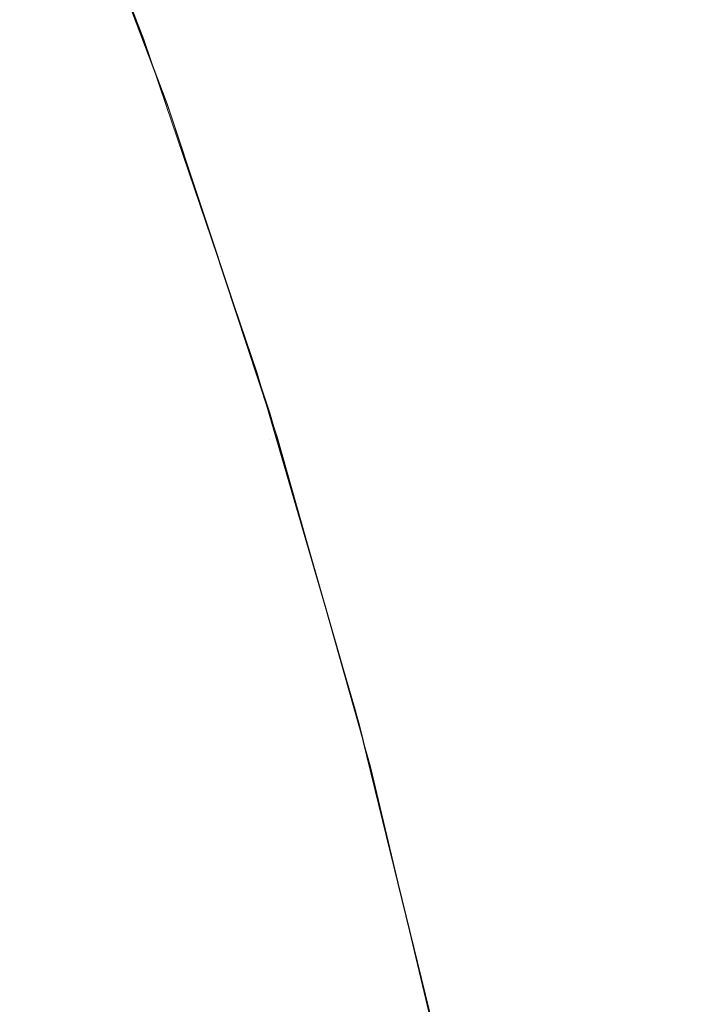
# Model space of a CAD drawing. Header units: centimetres. Extents: x -26.3 to 27.5, y 4.2 to 67.9.
# Tile 197 of 256: x -8.1941 to -8.1859, y 5.92247 to 5.93466. Entities that reach past the tile are written whole.
import ezdxf

# ---------------------------------------------------------------- set-up
doc = ezdxf.new("R2010")
doc.units = ezdxf.units.CM
doc.header["$LTSCALE"] = 2.54
doc.layers.add('Lucido design-1', color=7, linetype='Continuous')

# ---------------------------------------------------------------- blocks, each defined once
blk = doc.blocks.new('Gruppo-2-1')
at = {"color": 7, "linetype": 'Continuous', "lineweight": 9}
for points, invisible_edges in [([(-8.194237, 5.938444, -1147.818524), (-8.192657, 5.934381, -1147.818524), (-8.192908, 5.93429, -1147.822656), (-8.194483, 5.938342, -1147.822656)], 15), ([(-8.193722, 5.937382, -1147.814164), (-8.192568, 5.934414, -1147.814164), (-8.192657, 5.934381, -1147.818524), (-8.194237, 5.938444, -1147.818524)], 14), ([(-8.194483, 5.938342, -1147.822656), (-8.192908, 5.93429, -1147.822656), (-8.193318, 5.934141, -1147.826771), (-8.194887, 5.938175, -1147.826771)], 15), ([(-8.194887, 5.938175, -1147.826771), (-8.193318, 5.934141, -1147.826771), (-8.193887, 5.933934, -1147.83086), (-8.195446, 5.937943, -1147.83086)], 15), ([(-8.195446, 5.937943, -1147.83086), (-8.193887, 5.933934, -1147.83086), (-8.194614, 5.933669, -1147.834917), (-8.196161, 5.937647, -1147.834917)], 15), ([(-25.986537, 5.937558, -1111.021399), (-25.986537, 5.934409, -1111.020209), (27.113463, 5.934409, -1111.020209), (27.113463, 5.937558, -1111.021399)], 10), ([(-25.986537, 5.937558, -1147.121399), (-25.986537, 5.934409, -1147.120209), (27.113463, 5.934409, -1147.120209), (27.113463, 5.937558, -1147.121399)], 10), ([(-8.193837, 5.937462, -1111.718524), (-8.192339, 5.933494, -1111.718524), (-8.19259, 5.933406, -1111.722656), (-8.194084, 5.937363, -1111.722656)], 15), ([(-8.192339, 5.933494, -1111.718524), (-8.193837, 5.937462, -1111.718524), (-8.193707, 5.937388, -1111.714164), (-8.192283, 5.933615, -1111.714164)], 11), ([(-8.194084, 5.937363, -1111.722656), (-8.19259, 5.933406, -1111.722656), (-8.193002, 5.93326, -1111.726771), (-8.194489, 5.9372, -1111.726771)], 15), ([(-8.192568, 5.934414, -1147.814164), (-8.193722, 5.937382, -1147.814164), (-8.193705, 5.937389, -1147.614164)], 10), ([(-8.193707, 5.937388, -1111.714164), (-8.193705, 5.937389, -1111.514164), (-8.192281, 5.933615, -1111.514164), (-8.192283, 5.933615, -1111.714164)], 5), ([(-8.192676, 5.934749, -1111.512427), (-8.192281, 5.933615, -1111.514164), (-8.193705, 5.937389, -1111.514164)], 9), ([(-8.192568, 5.934414, -1147.814164), (-8.193705, 5.937389, -1147.614164), (-8.192281, 5.933615, -1147.614164)], 9), ([(-8.192933, 5.935437, -1147.612458), (-8.192281, 5.933615, -1147.614164), (-8.193705, 5.937389, -1147.614164)], 9), ([(-8.194489, 5.9372, -1111.726771), (-8.193002, 5.93326, -1111.726771), (-8.193573, 5.933058, -1111.73086), (-8.195051, 5.936974, -1111.73086)], 15), ([(-8.195051, 5.936974, -1111.73086), (-8.193573, 5.933058, -1111.73086), (-8.194302, 5.932801, -1111.734917), (-8.195769, 5.936686, -1111.734917)], 15), ([(-8.192933, 5.935437, -1147.612458), (-8.192892, 5.935437, -1147.610753), (-8.19179, 5.932356, -1147.610789), (-8.191831, 5.932356, -1147.612476)], 15), ([(-8.191831, 5.932356, -1147.612476), (-8.192281, 5.933615, -1147.614164), (-8.192933, 5.935437, -1147.612458)], 11), ([(-8.191723, 5.932356, -1147.609102), (-8.19179, 5.932356, -1147.610789), (-8.192892, 5.935437, -1147.610753), (-8.192824, 5.935437, -1147.609049)], 15), ([(-8.192824, 5.935437, -1147.609049), (-8.192728, 5.935437, -1147.607346), (-8.191628, 5.932356, -1147.607417), (-8.191723, 5.932356, -1147.609102)], 15), ([(-8.191506, 5.932356, -1147.605733), (-8.191628, 5.932356, -1147.607417), (-8.192728, 5.935437, -1147.607346), (-8.192605, 5.935437, -1147.605645)], 15), ([(-8.192605, 5.935437, -1147.605645), (-8.192455, 5.935437, -1147.603946), (-8.191358, 5.932356, -1147.604052), (-8.191506, 5.932356, -1147.605733)], 15), ([(-8.191182, 5.932356, -1147.602373), (-8.191358, 5.932356, -1147.604052), (-8.192455, 5.935437, -1147.603946), (-8.192278, 5.935437, -1147.602249)], 15), ([(-8.192278, 5.935437, -1147.602249), (-8.192073, 5.935437, -1147.600557), (-8.19098, 5.932356, -1147.600698), (-8.191182, 5.932356, -1147.602373)], 15), ([(-8.19075, 5.932356, -1147.599024), (-8.19098, 5.932356, -1147.600698), (-8.192073, 5.935437, -1147.600557), (-8.191841, 5.935437, -1147.598866)], 15), ([(-8.191841, 5.935437, -1147.598866), (-8.191583, 5.935437, -1147.597181), (-8.190495, 5.932356, -1147.597357), (-8.19075, 5.932356, -1147.599024)], 15), ([(-8.190212, 5.932356, -1147.595692), (-8.190495, 5.932356, -1147.597357), (-8.191583, 5.935437, -1147.597181), (-8.191297, 5.935437, -1147.595498)], 15), ([(-8.191297, 5.935437, -1147.595498), (-8.190985, 5.935437, -1147.593823), (-8.189902, 5.932356, -1147.594034), (-8.190212, 5.932356, -1147.595692)], 15), ([(-8.189566, 5.932356, -1147.592378), (-8.189902, 5.932356, -1147.594034), (-8.190985, 5.935437, -1147.593823), (-8.190645, 5.935437, -1147.59215)], 15), ([(-8.190645, 5.935437, -1147.59215), (-8.190279, 5.935437, -1147.590486), (-8.189204, 5.932356, -1147.590731), (-8.189566, 5.932356, -1147.592378)], 15), ([(-8.188815, 5.932356, -1147.589087), (-8.189204, 5.932356, -1147.590731), (-8.190279, 5.935437, -1147.590486), (-8.189886, 5.935437, -1147.588824)], 15), ([(-8.189886, 5.935437, -1147.588824), (-8.189467, 5.935437, -1147.587173), (-8.1884, 5.932356, -1147.587452), (-8.188815, 5.932356, -1147.589087)], 15), ([(-8.187959, 5.932356, -1147.585821), (-8.1884, 5.932356, -1147.587452), (-8.189467, 5.935437, -1147.587173), (-8.18902, 5.935437, -1147.585525)], 15), ([(-8.18902, 5.935437, -1147.585525), (-8.188549, 5.935437, -1147.583888), (-8.187492, 5.932356, -1147.584201), (-8.187959, 5.932356, -1147.585821)], 15), ([(-8.186998, 5.932356, -1147.582585), (-8.187492, 5.932356, -1147.584201), (-8.188549, 5.935437, -1147.583888), (-8.18805, 5.935437, -1147.582254)], 15), ([(-8.18805, 5.935437, -1147.582254), (-8.187526, 5.935437, -1147.580634), (-8.18648, 5.932356, -1147.580981), (-8.186998, 5.932356, -1147.582585)], 15), ([(-8.185934, 5.932356, -1147.579381), (-8.18648, 5.932356, -1147.580981), (-8.187526, 5.935437, -1147.580634), (-8.186975, 5.935437, -1147.579017)], 15), ([(-8.186975, 5.935437, -1147.579017), (-8.186399, 5.935437, -1147.577414), (-8.185365, 5.932356, -1147.577795), (-8.185934, 5.932356, -1147.579381)], 15), ([(-8.184768, 5.932356, -1147.576213), (-8.185365, 5.932356, -1147.577795), (-8.186399, 5.935437, -1147.577414), (-8.185796, 5.935437, -1147.575816)], 15), ([(-8.192676, 5.934749, -1111.512427), (-8.192634, 5.934749, -1111.510691), (-8.191576, 5.931723, -1111.510725), (-8.191618, 5.931723, -1111.512444)], 15), ([(-8.192281, 5.933615, -1111.514164), (-8.192676, 5.934749, -1111.512427), (-8.191618, 5.931723, -1111.512444)], 11), ([(-8.191505, 5.931723, -1111.509007), (-8.191576, 5.931723, -1111.510725), (-8.192634, 5.934749, -1111.510691), (-8.192563, 5.934749, -1111.508955)], 15), ([(-8.192563, 5.934749, -1111.508955), (-8.192463, 5.934749, -1111.507221), (-8.191407, 5.931723, -1111.50729), (-8.191505, 5.931723, -1111.509007)], 15), ([(-8.19128, 5.931723, -1111.505575), (-8.191407, 5.931723, -1111.50729), (-8.192463, 5.934749, -1111.507221), (-8.192335, 5.934749, -1111.505488)], 15), ([(-8.192335, 5.934749, -1111.505488), (-8.192179, 5.934749, -1111.503759), (-8.191126, 5.931723, -1111.503863), (-8.19128, 5.931723, -1111.505575)], 15), ([(-8.190943, 5.931723, -1111.502152), (-8.191126, 5.931723, -1111.503863), (-8.192179, 5.934749, -1111.503759), (-8.191995, 5.934749, -1111.502031)], 15), ([(-8.191995, 5.934749, -1111.502031), (-8.191782, 5.934749, -1111.500308), (-8.190733, 5.931723, -1111.500446), (-8.190943, 5.931723, -1111.502152)], 15), ([(-8.190494, 5.931723, -1111.498742), (-8.190733, 5.931723, -1111.500446), (-8.191782, 5.934749, -1111.500308), (-8.191541, 5.934749, -1111.498587)], 15), ([(-8.191541, 5.934749, -1111.498587), (-8.191273, 5.934749, -1111.496872), (-8.190228, 5.931723, -1111.497045), (-8.190494, 5.931723, -1111.498742)], 15), ([(-8.189934, 5.931723, -1111.495349), (-8.190228, 5.931723, -1111.497045), (-8.191273, 5.934749, -1111.496872), (-8.190976, 5.934749, -1111.49516)], 15), ([(-8.190976, 5.934749, -1111.49516), (-8.190651, 5.934749, -1111.493455), (-8.189612, 5.931723, -1111.493661), (-8.189934, 5.931723, -1111.495349)], 15), ([(-8.189263, 5.931723, -1111.491976), (-8.189612, 5.931723, -1111.493661), (-8.190651, 5.934749, -1111.493455), (-8.190298, 5.934749, -1111.491752)], 15), ([(-8.190298, 5.934749, -1111.491752), (-8.189918, 5.934749, -1111.490059), (-8.188886, 5.931723, -1111.4903), (-8.189263, 5.931723, -1111.491976)], 15), ([(-8.188482, 5.931723, -1111.488626), (-8.188886, 5.931723, -1111.4903), (-8.189918, 5.934749, -1111.490059), (-8.189509, 5.934749, -1111.488369)], 15), ([(-8.189509, 5.934749, -1111.488369), (-8.189073, 5.934749, -1111.48669), (-8.188051, 5.931723, -1111.486964), (-8.188482, 5.931723, -1111.488626)], 15), ([(-8.187592, 5.931723, -1111.485304), (-8.188051, 5.931723, -1111.486964), (-8.189073, 5.934749, -1111.48669), (-8.18861, 5.934749, -1111.485014)], 15), ([(-8.18861, 5.934749, -1111.485014), (-8.18812, 5.934749, -1111.483349), (-8.187106, 5.931723, -1111.483657), (-8.187592, 5.931723, -1111.485304)], 15), ([(-8.186593, 5.931723, -1111.482013), (-8.187106, 5.931723, -1111.483657), (-8.18812, 5.934749, -1111.483349), (-8.187601, 5.934749, -1111.481689)], 15), ([(-8.187601, 5.934749, -1111.481689), (-8.187057, 5.934749, -1111.480042), (-8.186054, 5.931723, -1111.480382), (-8.186593, 5.931723, -1111.482013)], 15), ([(-8.185488, 5.931723, -1111.478756), (-8.186054, 5.931723, -1111.480382), (-8.187057, 5.934749, -1111.480042), (-8.186484, 5.934749, -1111.4784)], 15), ([(-8.186484, 5.934749, -1111.4784), (-8.185887, 5.934749, -1111.476772), (-8.184896, 5.931723, -1111.477144), (-8.185488, 5.931723, -1111.478756)], 15), ([(27.113463, 5.933562, -1111.019889), (27.113463, 5.934409, -1111.020209), (-25.986537, 5.934409, -1111.020209), (-25.986537, 5.933562, -1111.019889)], 10), ([(27.113463, 5.933562, -1147.119889), (27.113463, 5.934409, -1147.120209), (-25.986537, 5.934409, -1147.120209), (-25.986537, 5.933562, -1147.119889)], 10), ([(-8.192657, 5.934381, -1147.818524), (-8.191256, 5.930254, -1147.818524), (-8.19151, 5.930174, -1147.822656), (-8.192908, 5.93429, -1147.822656)], 15), ([(-8.192657, 5.934381, -1147.818524), (-8.192568, 5.934414, -1147.814164), (-8.192295, 5.93361, -1147.814164)], 9), ([(-8.192295, 5.93361, -1147.814164), (-8.191166, 5.930283, -1147.814164), (-8.191256, 5.930254, -1147.818524), (-8.192657, 5.934381, -1147.818524)], 14), ([(-8.192281, 5.933615, -1147.614164), (-8.192295, 5.93361, -1147.814164), (-8.192568, 5.934414, -1147.814164)], 9), ([(-8.192908, 5.93429, -1147.822656), (-8.19151, 5.930174, -1147.822656), (-8.191927, 5.930043, -1147.826771), (-8.193318, 5.934141, -1147.826771)], 15), ([(-8.193318, 5.934141, -1147.826771), (-8.191927, 5.930043, -1147.826771), (-8.192504, 5.929861, -1147.83086), (-8.193887, 5.933934, -1147.83086)], 15), ([(-8.193887, 5.933934, -1147.83086), (-8.192504, 5.929861, -1147.83086), (-8.193242, 5.929628, -1147.834917), (-8.194614, 5.933669, -1147.834917)], 15), ([(-8.194614, 5.933669, -1147.834917), (-8.193242, 5.929628, -1147.834917), (-8.194138, 5.929345, -1147.838936), (-8.195497, 5.933348, -1147.838936)], 15), ([(-25.986537, 5.933562, -1111.019889), (-25.986537, 5.930278, -1111.018806), (27.113463, 5.930278, -1111.018806), (27.113463, 5.933562, -1111.019889)], 10), ([(-25.986537, 5.933562, -1147.119889), (-25.986537, 5.930278, -1147.118806), (27.113463, 5.930278, -1147.118806), (27.113463, 5.933562, -1147.119889)], 10), ([(-8.192283, 5.933615, -1111.714164), (-8.19225, 5.933526, -1111.714164), (-8.192339, 5.933494, -1111.718524)], 10), ([(-8.191012, 5.929466, -1111.718524), (-8.192339, 5.933494, -1111.718524), (-8.19225, 5.933526, -1111.714164), (-8.191018, 5.92979, -1111.714164)], 11), ([(-8.191166, 5.930283, -1147.814164), (-8.192295, 5.93361, -1147.814164), (-8.192281, 5.933615, -1147.614164)], 10), ([(-8.19225, 5.933526, -1111.714164), (-8.192283, 5.933615, -1111.714164), (-8.192281, 5.933615, -1111.514164)], 10), ([(-8.19225, 5.933526, -1111.714164), (-8.192281, 5.933615, -1111.514164), (-8.191651, 5.931716, -1111.514164)], 9), ([(-8.191618, 5.931723, -1111.512444), (-8.191651, 5.931716, -1111.514164), (-8.192281, 5.933615, -1111.514164)], 9), ([(-8.191166, 5.930283, -1147.814164), (-8.192281, 5.933615, -1147.614164), (-8.191012, 5.929792, -1147.614164)], 9), ([(-8.191012, 5.929792, -1147.614164), (-8.192281, 5.933615, -1147.614164), (-8.191831, 5.932356, -1147.612476)], 10), ([(-8.191651, 5.931716, -1111.514164), (-8.191012, 5.929792, -1111.514164), (-8.191018, 5.92979, -1111.714164), (-8.19225, 5.933526, -1111.714164)], 10), ([(-8.19259, 5.933406, -1111.722656), (-8.191266, 5.929388, -1111.722656), (-8.191684, 5.929261, -1111.726771), (-8.193002, 5.93326, -1111.726771)], 15), ([(-8.192339, 5.933494, -1111.718524), (-8.191012, 5.929466, -1111.718524), (-8.191266, 5.929388, -1111.722656), (-8.19259, 5.933406, -1111.722656)], 15), ([(-8.193002, 5.93326, -1111.726771), (-8.191684, 5.929261, -1111.726771), (-8.192263, 5.929083, -1111.73086), (-8.193573, 5.933058, -1111.73086)], 15), ([(-8.193573, 5.933058, -1111.73086), (-8.192263, 5.929083, -1111.73086), (-8.193002, 5.928857, -1111.734917), (-8.194302, 5.932801, -1111.734917)], 15), ([(-8.194302, 5.932801, -1111.734917), (-8.193002, 5.928857, -1111.734917), (-8.193901, 5.928582, -1111.738936), (-8.195188, 5.932488, -1111.738936)], 15), ([(-8.195188, 5.932488, -1111.738936), (-8.193901, 5.928582, -1111.738936), (-8.194956, 5.928258, -1111.742909), (-8.196229, 5.93212, -1111.742909)], 15), ([(-8.191831, 5.932356, -1147.612476), (-8.19179, 5.932356, -1147.610789), (-8.19079, 5.92924, -1147.610821), (-8.19083, 5.92924, -1147.612492)], 15), ([(-8.191831, 5.932356, -1147.612476), (-8.19083, 5.92924, -1147.612492), (-8.191012, 5.929792, -1147.614164)], 11), ([(-8.190723, 5.92924, -1147.60915), (-8.19079, 5.92924, -1147.610821), (-8.19179, 5.932356, -1147.610789), (-8.191723, 5.932356, -1147.609102)], 15), ([(-8.191723, 5.932356, -1147.609102), (-8.191628, 5.932356, -1147.607417), (-8.190629, 5.92924, -1147.607481), (-8.190723, 5.92924, -1147.60915)], 15), ([(-8.190509, 5.92924, -1147.605813), (-8.190629, 5.92924, -1147.607481), (-8.191628, 5.932356, -1147.607417), (-8.191506, 5.932356, -1147.605733)], 15), ([(-8.191506, 5.932356, -1147.605733), (-8.191358, 5.932356, -1147.604052), (-8.190361, 5.92924, -1147.604148), (-8.190509, 5.92924, -1147.605813)], 15), ([(-8.190187, 5.92924, -1147.602485), (-8.190361, 5.92924, -1147.604148), (-8.191358, 5.932356, -1147.604052), (-8.191182, 5.932356, -1147.602373)], 15), ([(-8.191182, 5.932356, -1147.602373), (-8.19098, 5.932356, -1147.600698), (-8.189987, 5.92924, -1147.600826), (-8.190187, 5.92924, -1147.602485)], 15), ([(-8.18976, 5.92924, -1147.599168), (-8.189987, 5.92924, -1147.600826), (-8.19098, 5.932356, -1147.600698), (-8.19075, 5.932356, -1147.599024)], 15), ([(-8.19075, 5.932356, -1147.599024), (-8.190495, 5.932356, -1147.597357), (-8.189506, 5.92924, -1147.597517), (-8.18976, 5.92924, -1147.599168)], 15), ([(-8.189226, 5.92924, -1147.595867), (-8.189506, 5.92924, -1147.597517), (-8.190495, 5.932356, -1147.597357), (-8.190212, 5.932356, -1147.595692)], 15), ([(-8.190212, 5.932356, -1147.595692), (-8.189902, 5.932356, -1147.594034), (-8.18892, 5.92924, -1147.594225), (-8.189226, 5.92924, -1147.595867)], 15), ([(-8.188587, 5.92924, -1147.592585), (-8.18892, 5.92924, -1147.594225), (-8.189902, 5.932356, -1147.594034), (-8.189566, 5.932356, -1147.592378)], 15), ([(-8.189566, 5.932356, -1147.592378), (-8.189204, 5.932356, -1147.590731), (-8.188228, 5.92924, -1147.590954), (-8.188587, 5.92924, -1147.592585)], 15), ([(-8.187843, 5.92924, -1147.589325), (-8.188228, 5.92924, -1147.590954), (-8.189204, 5.932356, -1147.590731), (-8.188815, 5.932356, -1147.589087)], 15), ([(-8.188815, 5.932356, -1147.589087), (-8.1884, 5.932356, -1147.587452), (-8.187432, 5.92924, -1147.587706), (-8.187843, 5.92924, -1147.589325)], 15), ([(-8.186995, 5.92924, -1147.586091), (-8.187432, 5.92924, -1147.587706), (-8.1884, 5.932356, -1147.587452), (-8.187959, 5.932356, -1147.585821)], 15), ([(-8.187959, 5.932356, -1147.585821), (-8.187492, 5.932356, -1147.584201), (-8.186532, 5.92924, -1147.584486), (-8.186995, 5.92924, -1147.586091)], 15), ([(-8.186043, 5.92924, -1147.582885), (-8.186532, 5.92924, -1147.584486), (-8.187492, 5.932356, -1147.584201), (-8.186998, 5.932356, -1147.582585)], 15), ([(-8.186998, 5.932356, -1147.582585), (-8.18648, 5.932356, -1147.580981), (-8.18553, 5.92924, -1147.581296), (-8.186043, 5.92924, -1147.582885)], 15), ([(-8.184989, 5.92924, -1147.579712), (-8.18553, 5.92924, -1147.581296), (-8.18648, 5.932356, -1147.580981), (-8.185934, 5.932356, -1147.579381)], 15), ([(-8.185934, 5.932356, -1147.579381), (-8.185365, 5.932356, -1147.577795), (-8.184425, 5.92924, -1147.57814), (-8.184989, 5.92924, -1147.579712)], 15), ([(-8.191012, 5.929792, -1111.514164), (-8.191651, 5.931716, -1111.514164), (-8.191618, 5.931723, -1111.512444)], 10), ([(-8.191618, 5.931723, -1111.512444), (-8.190657, 5.928665, -1111.51246), (-8.191012, 5.929792, -1111.514164)], 11), ([(-8.191618, 5.931723, -1111.512444), (-8.191576, 5.931723, -1111.510725), (-8.190615, 5.928665, -1111.510757), (-8.190657, 5.928665, -1111.51246)], 15), ([(-8.190545, 5.928665, -1111.509054), (-8.190615, 5.928665, -1111.510757), (-8.191576, 5.931723, -1111.510725), (-8.191505, 5.931723, -1111.509007)], 15), ([(-8.191505, 5.931723, -1111.509007), (-8.191407, 5.931723, -1111.50729), (-8.190448, 5.928665, -1111.507353), (-8.190545, 5.928665, -1111.509054)], 15), ([(-8.190322, 5.928665, -1111.505654), (-8.190448, 5.928665, -1111.507353), (-8.191407, 5.931723, -1111.50729), (-8.19128, 5.931723, -1111.505575)], 15), ([(-8.19128, 5.931723, -1111.505575), (-8.191126, 5.931723, -1111.503863), (-8.190169, 5.928665, -1111.503957), (-8.190322, 5.928665, -1111.505654)], 15), ([(-8.189988, 5.928665, -1111.502262), (-8.190169, 5.928665, -1111.503957), (-8.191126, 5.931723, -1111.503863), (-8.190943, 5.931723, -1111.502152)], 15), ([(-8.190943, 5.931723, -1111.502152), (-8.190733, 5.931723, -1111.500446), (-8.18978, 5.928665, -1111.500572), (-8.189988, 5.928665, -1111.502262)], 15), ([(-8.189543, 5.928665, -1111.498883), (-8.18978, 5.928665, -1111.500572), (-8.190733, 5.931723, -1111.500446), (-8.190494, 5.931723, -1111.498742)], 15), ([(-8.190494, 5.931723, -1111.498742), (-8.190228, 5.931723, -1111.497045), (-8.18928, 5.928665, -1111.497201), (-8.189543, 5.928665, -1111.498883)], 15), ([(-8.188988, 5.928665, -1111.495521), (-8.18928, 5.928665, -1111.497201), (-8.190228, 5.931723, -1111.497045), (-8.189934, 5.931723, -1111.495349)], 15), ([(-8.189934, 5.931723, -1111.495349), (-8.189612, 5.931723, -1111.493661), (-8.18867, 5.928665, -1111.493849), (-8.188988, 5.928665, -1111.495521)], 15), ([(-8.188323, 5.928665, -1111.492179), (-8.18867, 5.928665, -1111.493849), (-8.189612, 5.931723, -1111.493661), (-8.189263, 5.931723, -1111.491976)], 15), ([(-8.189263, 5.931723, -1111.491976), (-8.188886, 5.931723, -1111.4903), (-8.18795, 5.928665, -1111.490518), (-8.188323, 5.928665, -1111.492179)], 15), ([(-8.187549, 5.928665, -1111.48886), (-8.18795, 5.928665, -1111.490518), (-8.188886, 5.931723, -1111.4903), (-8.188482, 5.931723, -1111.488626)], 15), ([(-8.188482, 5.931723, -1111.488626), (-8.188051, 5.931723, -1111.486964), (-8.187122, 5.928665, -1111.487212), (-8.187549, 5.928665, -1111.48886)], 15), ([(-8.186667, 5.928665, -1111.485568), (-8.187122, 5.928665, -1111.487212), (-8.188051, 5.931723, -1111.486964), (-8.187592, 5.931723, -1111.485304)], 15), ([(-8.187592, 5.931723, -1111.485304), (-8.187106, 5.931723, -1111.483657), (-8.186187, 5.928665, -1111.483936), (-8.186667, 5.928665, -1111.485568)], 15), ([(-8.185678, 5.928665, -1111.482307), (-8.186187, 5.928665, -1111.483936), (-8.187106, 5.931723, -1111.483657), (-8.186593, 5.931723, -1111.482013)], 15), ([(-8.186593, 5.931723, -1111.482013), (-8.186054, 5.931723, -1111.480382), (-8.185144, 5.928665, -1111.480691), (-8.185678, 5.928665, -1111.482307)], 15), ([(-8.184583, 5.928665, -1111.47908), (-8.185144, 5.928665, -1111.480691), (-8.186054, 5.931723, -1111.480382), (-8.185488, 5.931723, -1111.478756)], 15), ([(27.113463, 5.929499, -1111.018549), (27.113463, 5.930278, -1111.018806), (-25.986537, 5.930278, -1111.018806), (-25.986537, 5.929499, -1111.018549)], 10), ([(27.113463, 5.929499, -1147.118549), (27.113463, 5.930278, -1147.118806), (-25.986537, 5.930278, -1147.118806), (-25.986537, 5.929499, -1147.118549)], 10), ([(-8.191256, 5.930254, -1147.818524), (-8.190037, 5.926069, -1147.818524), (-8.190294, 5.926, -1147.822656), (-8.19151, 5.930174, -1147.822656)], 15), ([(-8.191256, 5.930254, -1147.818524), (-8.191166, 5.930283, -1147.814164), (-8.191022, 5.929789, -1147.814164)], 9), ([(-8.191022, 5.929789, -1147.814164), (-8.189945, 5.926094, -1147.814164), (-8.190037, 5.926069, -1147.818524), (-8.191256, 5.930254, -1147.818524)], 14), ([(-8.191012, 5.929792, -1147.614164), (-8.191022, 5.929789, -1147.814164), (-8.191166, 5.930283, -1147.814164)], 9), ([(-8.19151, 5.930174, -1147.822656), (-8.190294, 5.926, -1147.822656), (-8.190715, 5.925887, -1147.826771), (-8.191927, 5.930043, -1147.826771)], 15), ([(-8.191927, 5.930043, -1147.826771), (-8.190715, 5.925887, -1147.826771), (-8.191301, 5.925731, -1147.83086), (-8.192504, 5.929861, -1147.83086)], 15), ([(-8.192504, 5.929861, -1147.83086), (-8.191301, 5.925731, -1147.83086), (-8.192048, 5.92553, -1147.834917), (-8.193242, 5.929628, -1147.834917)], 15), ([(-8.189945, 5.926094, -1147.814164), (-8.191022, 5.929789, -1147.814164), (-8.191012, 5.929792, -1147.614164)], 10), ([(-8.190921, 5.929494, -1111.714164), (-8.191018, 5.92979, -1111.714164), (-8.191012, 5.929792, -1111.514164)], 10), ([(-8.191018, 5.92979, -1111.714164), (-8.190921, 5.929494, -1111.714164), (-8.191012, 5.929466, -1111.718524)], 10), ([(-8.191012, 5.929792, -1111.514164), (-8.1899, 5.925925, -1111.514164), (-8.189909, 5.925923, -1111.714164), (-8.190921, 5.929494, -1111.714164)], 10), ([(-8.1899, 5.925925, -1111.514164), (-8.191012, 5.929792, -1111.514164), (-8.190657, 5.928665, -1111.51246)], 10), ([(-8.191012, 5.929792, -1147.614164), (-8.1899, 5.925925, -1147.614164), (-8.189903, 5.925925, -1147.814164), (-8.189945, 5.926094, -1147.814164)], 10), ([(-8.189932, 5.926094, -1147.612506), (-8.1899, 5.925925, -1147.614164), (-8.191012, 5.929792, -1147.614164), (-8.19083, 5.92924, -1147.612492)], 13), ([(-8.193242, 5.929628, -1147.834917), (-8.192048, 5.92553, -1147.834917), (-8.192955, 5.925287, -1147.838936), (-8.194138, 5.929345, -1147.838936)], 15), ([(-25.986537, 5.929499, -1111.018549), (-25.986537, 5.92609, -1111.017584), (27.113463, 5.92609, -1111.017584), (27.113463, 5.929499, -1111.018549)], 10), ([(-25.986537, 5.929499, -1147.118549), (-25.986537, 5.92609, -1147.117584), (27.113463, 5.92609, -1147.117584), (27.113463, 5.929499, -1147.118549)], 10), ([(-8.189856, 5.925386, -1111.718524), (-8.191012, 5.929466, -1111.718524), (-8.190921, 5.929494, -1111.714164), (-8.189909, 5.925923, -1111.714164)], 11), ([(-8.191266, 5.929388, -1111.722656), (-8.190114, 5.925319, -1111.722656), (-8.190536, 5.925209, -1111.726771), (-8.191684, 5.929261, -1111.726771)], 15), ([(-8.191012, 5.929466, -1111.718524), (-8.189856, 5.925386, -1111.718524), (-8.190114, 5.925319, -1111.722656), (-8.191266, 5.929388, -1111.722656)], 15), ([(-8.194138, 5.929345, -1147.838936), (-8.192955, 5.925287, -1147.838936), (-8.194021, 5.925002, -1147.842909), (-8.195191, 5.929014, -1147.842909)], 15), ([(-8.191684, 5.929261, -1111.726771), (-8.190536, 5.925209, -1111.726771), (-8.191122, 5.925056, -1111.73086), (-8.192263, 5.929083, -1111.73086)], 15), ([(-8.19083, 5.92924, -1147.612492), (-8.19079, 5.92924, -1147.610821), (-8.189892, 5.926094, -1147.61085), (-8.189932, 5.926094, -1147.612506)], 15), ([(-8.189825, 5.926094, -1147.609193), (-8.189892, 5.926094, -1147.61085), (-8.19079, 5.92924, -1147.610821), (-8.190723, 5.92924, -1147.60915)], 15), ([(-8.190723, 5.92924, -1147.60915), (-8.190629, 5.92924, -1147.607481), (-8.189732, 5.926094, -1147.607539), (-8.189825, 5.926094, -1147.609193)], 15), ([(-8.189613, 5.926094, -1147.605885), (-8.189732, 5.926094, -1147.607539), (-8.190629, 5.92924, -1147.607481), (-8.190509, 5.92924, -1147.605813)], 15), ([(-8.190509, 5.92924, -1147.605813), (-8.190361, 5.92924, -1147.604148), (-8.189467, 5.926094, -1147.604234), (-8.189613, 5.926094, -1147.605885)], 15), ([(-8.189295, 5.926094, -1147.602585), (-8.189467, 5.926094, -1147.604234), (-8.190361, 5.92924, -1147.604148), (-8.190187, 5.92924, -1147.602485)], 15), ([(-8.190187, 5.92924, -1147.602485), (-8.189987, 5.92924, -1147.600826), (-8.189096, 5.926094, -1147.600941), (-8.189295, 5.926094, -1147.602585)], 15), ([(-8.188871, 5.926094, -1147.599297), (-8.189096, 5.926094, -1147.600941), (-8.189987, 5.92924, -1147.600826), (-8.18976, 5.92924, -1147.599168)], 15), ([(-8.18976, 5.92924, -1147.599168), (-8.189506, 5.92924, -1147.597517), (-8.188619, 5.926094, -1147.59766), (-8.188871, 5.926094, -1147.599297)], 15), ([(-8.188341, 5.926094, -1147.596025), (-8.188619, 5.926094, -1147.59766), (-8.189506, 5.92924, -1147.597517), (-8.189226, 5.92924, -1147.595867)], 15), ([(-8.189226, 5.92924, -1147.595867), (-8.18892, 5.92924, -1147.594225), (-8.188038, 5.926094, -1147.594397), (-8.188341, 5.926094, -1147.596025)], 15), ([(-8.187708, 5.926094, -1147.592771), (-8.188038, 5.926094, -1147.594397), (-8.18892, 5.92924, -1147.594225), (-8.188587, 5.92924, -1147.592585)], 15), ([(-8.188587, 5.92924, -1147.592585), (-8.188228, 5.92924, -1147.590954), (-8.187352, 5.926094, -1147.591154), (-8.187708, 5.926094, -1147.592771)], 15), ([(-8.18697, 5.926094, -1147.589539), (-8.187352, 5.926094, -1147.591154), (-8.188228, 5.92924, -1147.590954), (-8.187843, 5.92924, -1147.589325)], 15), ([(-8.187843, 5.92924, -1147.589325), (-8.187432, 5.92924, -1147.587706), (-8.186563, 5.926094, -1147.587934), (-8.18697, 5.926094, -1147.589539)], 15), ([(-8.186129, 5.926094, -1147.586333), (-8.186563, 5.926094, -1147.587934), (-8.187432, 5.92924, -1147.587706), (-8.186995, 5.92924, -1147.586091)], 15), ([(-8.186995, 5.92924, -1147.586091), (-8.186532, 5.92924, -1147.584486), (-8.185671, 5.926094, -1147.584742), (-8.186129, 5.926094, -1147.586333)], 15), ([(-8.185186, 5.926094, -1147.583155), (-8.185671, 5.926094, -1147.584742), (-8.186532, 5.92924, -1147.584486), (-8.186043, 5.92924, -1147.582885)], 15), ([(-8.186043, 5.92924, -1147.582885), (-8.18553, 5.92924, -1147.581296), (-8.184677, 5.926094, -1147.581579), (-8.185186, 5.926094, -1147.583155)], 15), ([(-8.195191, 5.929014, -1147.842909), (-8.194021, 5.925002, -1147.842909), (-8.195243, 5.924674, -1147.846829), (-8.196397, 5.928633, -1147.846829)], 15), ([(-8.192263, 5.929083, -1111.73086), (-8.191122, 5.925056, -1111.73086), (-8.191871, 5.924861, -1111.734917), (-8.193002, 5.928857, -1111.734917)], 15), ([(-8.193002, 5.928857, -1111.734917), (-8.191871, 5.924861, -1111.734917), (-8.19278, 5.924624, -1111.738936), (-8.193901, 5.928582, -1111.738936)], 15), ([(-8.190657, 5.928665, -1111.51246), (-8.190615, 5.928665, -1111.510757), (-8.189753, 5.925577, -1111.510785), (-8.189794, 5.925577, -1111.512474)], 15), ([(-8.190657, 5.928665, -1111.51246), (-8.189794, 5.925577, -1111.512474), (-8.1899, 5.925925, -1111.514164)], 11), ([(-8.189683, 5.925577, -1111.509096), (-8.189753, 5.925577, -1111.510785), (-8.190615, 5.928665, -1111.510757), (-8.190545, 5.928665, -1111.509054)], 15), ([(-8.190545, 5.928665, -1111.509054), (-8.190448, 5.928665, -1111.507353), (-8.189587, 5.925577, -1111.50741), (-8.189683, 5.925577, -1111.509096)], 15), ([(-8.189462, 5.925577, -1111.505724), (-8.189587, 5.925577, -1111.50741), (-8.190448, 5.928665, -1111.507353), (-8.190322, 5.928665, -1111.505654)], 15), ([(-8.190322, 5.928665, -1111.505654), (-8.190169, 5.928665, -1111.503957), (-8.189311, 5.925577, -1111.504042), (-8.189462, 5.925577, -1111.505724)], 15), ([(-8.189131, 5.925577, -1111.502361), (-8.189311, 5.925577, -1111.504042), (-8.190169, 5.928665, -1111.503957), (-8.189988, 5.928665, -1111.502262)], 15), ([(-8.189988, 5.928665, -1111.502262), (-8.18978, 5.928665, -1111.500572), (-8.188924, 5.925577, -1111.500684), (-8.189131, 5.925577, -1111.502361)], 15), ([(-8.18869, 5.925577, -1111.49901), (-8.188924, 5.925577, -1111.500684), (-8.18978, 5.928665, -1111.500572), (-8.189543, 5.928665, -1111.498883)], 15), ([(-8.189543, 5.928665, -1111.498883), (-8.18928, 5.928665, -1111.497201), (-8.188429, 5.925577, -1111.497342), (-8.18869, 5.925577, -1111.49901)], 15), ([(-8.188139, 5.925577, -1111.495676), (-8.188429, 5.925577, -1111.497342), (-8.18928, 5.928665, -1111.497201), (-8.188988, 5.928665, -1111.495521)], 15), ([(-8.188988, 5.928665, -1111.495521), (-8.18867, 5.928665, -1111.493849), (-8.187824, 5.925577, -1111.494017), (-8.188139, 5.925577, -1111.495676)], 15), ([(-8.18748, 5.925577, -1111.492361), (-8.187824, 5.925577, -1111.494017), (-8.18867, 5.928665, -1111.493849), (-8.188323, 5.928665, -1111.492179)], 15), ([(-8.188323, 5.928665, -1111.492179), (-8.18795, 5.928665, -1111.490518), (-8.18711, 5.925577, -1111.490714), (-8.18748, 5.925577, -1111.492361)], 15), ([(-8.186713, 5.925577, -1111.48907), (-8.18711, 5.925577, -1111.490714), (-8.18795, 5.928665, -1111.490518), (-8.187549, 5.928665, -1111.48886)], 15), ([(-8.187549, 5.928665, -1111.48886), (-8.187122, 5.928665, -1111.487212), (-8.186289, 5.925577, -1111.487436), (-8.186713, 5.925577, -1111.48907)], 15), ([(-8.185838, 5.925577, -1111.485805), (-8.186289, 5.925577, -1111.487436), (-8.187122, 5.928665, -1111.487212), (-8.186667, 5.928665, -1111.485568)], 15), ([(-8.186667, 5.928665, -1111.485568), (-8.186187, 5.928665, -1111.483936), (-8.185361, 5.925577, -1111.484186), (-8.185838, 5.925577, -1111.485805)], 15), ([(-8.184857, 5.925577, -1111.482571), (-8.185361, 5.925577, -1111.484186), (-8.186187, 5.928665, -1111.483936), (-8.185678, 5.928665, -1111.482307)], 15), ([(-8.193901, 5.928582, -1111.738936), (-8.19278, 5.924624, -1111.738936), (-8.193848, 5.924346, -1111.742909), (-8.194956, 5.928258, -1111.742909)], 15), ([(-8.194956, 5.928258, -1111.742909), (-8.193848, 5.924346, -1111.742909), (-8.195073, 5.924028, -1111.746829), (-8.196166, 5.927888, -1111.746829)], 15), ([(27.113463, 5.925376, -1111.017382), (27.113463, 5.92609, -1111.017584), (-25.986537, 5.92609, -1111.017584), (-25.986537, 5.925376, -1111.017382)], 10), ([(27.113463, 5.925376, -1147.117382), (27.113463, 5.92609, -1147.117584), (-25.986537, 5.92609, -1147.117584), (-25.986537, 5.925376, -1147.117382)], 10), ([(-8.190037, 5.926069, -1147.818524), (-8.189945, 5.926094, -1147.814164), (-8.189903, 5.925925, -1147.814164)], 9), ([(-8.189932, 5.926094, -1147.612506), (-8.189892, 5.926094, -1147.61085), (-8.189097, 5.92292, -1147.610875), (-8.189137, 5.92292, -1147.612519)], 15), ([(-8.189137, 5.92292, -1147.612519), (-8.188945, 5.922022, -1147.614164), (-8.1899, 5.925925, -1147.614164), (-8.189932, 5.926094, -1147.612506)], 13), ([(-8.189031, 5.92292, -1147.609231), (-8.189097, 5.92292, -1147.610875), (-8.189892, 5.926094, -1147.61085), (-8.189825, 5.926094, -1147.609193)], 15), ([(-8.189825, 5.926094, -1147.609193), (-8.189732, 5.926094, -1147.607539), (-8.188939, 5.92292, -1147.60759), (-8.189031, 5.92292, -1147.609231)], 15), ([(-8.18882, 5.92292, -1147.605949), (-8.188939, 5.92292, -1147.60759), (-8.189732, 5.926094, -1147.607539), (-8.189613, 5.926094, -1147.605885)], 15), ([(-8.189613, 5.926094, -1147.605885), (-8.189467, 5.926094, -1147.604234), (-8.188676, 5.92292, -1147.604311), (-8.18882, 5.92292, -1147.605949)], 15), ([(-8.188504, 5.92292, -1147.602674), (-8.188676, 5.92292, -1147.604311), (-8.189467, 5.926094, -1147.604234), (-8.189295, 5.926094, -1147.602585)], 15), ([(-8.189295, 5.926094, -1147.602585), (-8.189096, 5.926094, -1147.600941), (-8.188307, 5.92292, -1147.601042), (-8.188504, 5.92292, -1147.602674)], 15), ([(-8.188084, 5.92292, -1147.599412), (-8.188307, 5.92292, -1147.601042), (-8.189096, 5.926094, -1147.600941), (-8.188871, 5.926094, -1147.599297)], 15), ([(-8.188871, 5.926094, -1147.599297), (-8.188619, 5.926094, -1147.59766), (-8.187834, 5.92292, -1147.597787), (-8.188084, 5.92292, -1147.599412)], 15), ([(-8.187559, 5.92292, -1147.596164), (-8.187834, 5.92292, -1147.597787), (-8.188619, 5.926094, -1147.59766), (-8.188341, 5.926094, -1147.596025)], 15), ([(-8.188341, 5.926094, -1147.596025), (-8.188038, 5.926094, -1147.594397), (-8.187257, 5.92292, -1147.594549), (-8.187559, 5.92292, -1147.596164)], 15), ([(-8.18693, 5.92292, -1147.592936), (-8.187257, 5.92292, -1147.594549), (-8.188038, 5.926094, -1147.594397), (-8.187708, 5.926094, -1147.592771)], 15), ([(-8.187708, 5.926094, -1147.592771), (-8.187352, 5.926094, -1147.591154), (-8.186577, 5.92292, -1147.591331), (-8.18693, 5.92292, -1147.592936)], 15), ([(-8.186198, 5.92292, -1147.589729), (-8.186577, 5.92292, -1147.591331), (-8.187352, 5.926094, -1147.591154), (-8.18697, 5.926094, -1147.589539)], 15), ([(-8.18697, 5.926094, -1147.589539), (-8.186563, 5.926094, -1147.587934), (-8.185794, 5.92292, -1147.588136), (-8.186198, 5.92292, -1147.589729)], 15), ([(-8.185363, 5.92292, -1147.586547), (-8.185794, 5.92292, -1147.588136), (-8.186563, 5.926094, -1147.587934), (-8.186129, 5.926094, -1147.586333)], 15), ([(-8.186129, 5.926094, -1147.586333), (-8.185671, 5.926094, -1147.584742), (-8.184909, 5.92292, -1147.584968), (-8.185363, 5.92292, -1147.586547)], 15), ([(-8.190294, 5.926, -1147.822656), (-8.18926, 5.921778, -1147.822656), (-8.189687, 5.921683, -1147.826771), (-8.190715, 5.925887, -1147.826771)], 15), ([(-8.190037, 5.926069, -1147.818524), (-8.189001, 5.921835, -1147.818524), (-8.18926, 5.921778, -1147.822656), (-8.190294, 5.926, -1147.822656)], 15), ([(-8.189001, 5.921835, -1147.818524), (-8.190037, 5.926069, -1147.818524), (-8.189903, 5.925925, -1147.814164), (-8.188948, 5.922021, -1147.814164)], 11), ([(-8.190715, 5.925887, -1147.826771), (-8.189687, 5.921683, -1147.826771), (-8.190278, 5.921552, -1147.83086), (-8.191301, 5.925731, -1147.83086)], 15), ([(-8.189764, 5.92541, -1111.714164), (-8.189909, 5.925923, -1111.714164), (-8.1899, 5.925925, -1111.514164)], 10), ([(-8.189909, 5.925923, -1111.714164), (-8.189764, 5.92541, -1111.714164), (-8.189856, 5.925386, -1111.718524)], 10), ([(-8.189903, 5.925925, -1147.814164), (-8.1899, 5.925925, -1147.614164), (-8.188945, 5.922022, -1147.614164), (-8.188948, 5.922021, -1147.814164)], 5), ([(-8.189764, 5.92541, -1111.714164), (-8.1899, 5.925925, -1111.514164), (-8.188945, 5.922022, -1111.514164)], 9), ([(-8.189031, 5.922464, -1111.512487), (-8.188945, 5.922022, -1111.514164), (-8.1899, 5.925925, -1111.514164), (-8.189794, 5.925577, -1111.512474)], 13), ([(-8.191301, 5.925731, -1147.83086), (-8.190278, 5.921552, -1147.83086), (-8.191033, 5.921385, -1147.834917), (-8.192048, 5.92553, -1147.834917)], 15), ([(-8.192048, 5.92553, -1147.834917), (-8.191033, 5.921385, -1147.834917), (-8.191951, 5.921181, -1147.838936), (-8.192955, 5.925287, -1147.838936)], 15), ([(-8.189794, 5.925577, -1111.512474), (-8.189753, 5.925577, -1111.510785), (-8.18899, 5.922464, -1111.51081), (-8.189031, 5.922464, -1111.512487)], 15), ([(-8.188921, 5.922464, -1111.509134), (-8.18899, 5.922464, -1111.51081), (-8.189753, 5.925577, -1111.510785), (-8.189683, 5.925577, -1111.509096)], 15), ([(-8.189683, 5.925577, -1111.509096), (-8.189587, 5.925577, -1111.50741), (-8.188825, 5.922464, -1111.50746), (-8.188921, 5.922464, -1111.509134)], 15), ([(-8.188702, 5.922464, -1111.505786), (-8.188825, 5.922464, -1111.50746), (-8.189587, 5.925577, -1111.50741), (-8.189462, 5.925577, -1111.505724)], 15), ([(-8.189462, 5.925577, -1111.505724), (-8.189311, 5.925577, -1111.504042), (-8.188551, 5.922464, -1111.504117), (-8.188702, 5.922464, -1111.505786)], 15), ([(-8.188373, 5.922464, -1111.502448), (-8.188551, 5.922464, -1111.504117), (-8.189311, 5.925577, -1111.504042), (-8.189131, 5.925577, -1111.502361)], 15), ([(-8.189131, 5.925577, -1111.502361), (-8.188924, 5.925577, -1111.500684), (-8.188168, 5.922464, -1111.500784), (-8.188373, 5.922464, -1111.502448)], 15), ([(-8.187935, 5.922464, -1111.499122), (-8.188168, 5.922464, -1111.500784), (-8.188924, 5.925577, -1111.500684), (-8.18869, 5.925577, -1111.49901)], 15), ([(-8.18869, 5.925577, -1111.49901), (-8.188429, 5.925577, -1111.497342), (-8.187675, 5.922464, -1111.497466), (-8.187935, 5.922464, -1111.499122)], 15), ([(-8.187388, 5.922464, -1111.495812), (-8.187675, 5.922464, -1111.497466), (-8.188429, 5.925577, -1111.497342), (-8.188139, 5.925577, -1111.495676)], 15), ([(-8.188139, 5.925577, -1111.495676), (-8.187824, 5.925577, -1111.494017), (-8.187075, 5.922464, -1111.494166), (-8.187388, 5.922464, -1111.495812)], 15), ([(-8.186734, 5.922464, -1111.492522), (-8.187075, 5.922464, -1111.494166), (-8.187824, 5.925577, -1111.494017), (-8.18748, 5.925577, -1111.492361)], 15), ([(-8.18748, 5.925577, -1111.492361), (-8.18711, 5.925577, -1111.490714), (-8.186367, 5.922464, -1111.490887), (-8.186734, 5.922464, -1111.492522)], 15), ([(-8.185972, 5.922464, -1111.489255), (-8.186367, 5.922464, -1111.490887), (-8.18711, 5.925577, -1111.490714), (-8.186713, 5.925577, -1111.48907)], 15), ([(-8.186713, 5.925577, -1111.48907), (-8.186289, 5.925577, -1111.487436), (-8.185552, 5.922464, -1111.487633), (-8.185972, 5.922464, -1111.489255)], 15), ([(-8.185104, 5.922464, -1111.486015), (-8.185552, 5.922464, -1111.487633), (-8.186289, 5.925577, -1111.487436), (-8.185838, 5.925577, -1111.485805)], 15), ([(-25.986537, 5.925376, -1111.017382), (-25.986537, 5.921853, -1111.016546), (27.113463, 5.921853, -1111.016546), (27.113463, 5.925376, -1111.017382)], 10), ([(-25.986537, 5.925376, -1147.117382), (-25.986537, 5.921853, -1147.116546), (27.113463, 5.921853, -1147.116546), (27.113463, 5.925376, -1147.117382)], 10), ([(-8.189856, 5.925386, -1111.718524), (-8.188875, 5.92126, -1111.718524), (-8.189135, 5.921204, -1111.722656), (-8.190114, 5.925319, -1111.722656)], 15), ([(-8.188875, 5.92126, -1111.718524), (-8.189856, 5.925386, -1111.718524), (-8.189764, 5.92541, -1111.714164), (-8.188958, 5.922019, -1111.714164)], 11), ([(-8.188945, 5.922022, -1111.514164), (-8.188958, 5.922019, -1111.714164), (-8.189764, 5.92541, -1111.714164)], 9), ([(-8.192955, 5.925287, -1147.838936), (-8.191951, 5.921181, -1147.838936), (-8.193028, 5.920943, -1147.842909), (-8.194021, 5.925002, -1147.842909)], 15), ([(-8.190114, 5.925319, -1111.722656), (-8.189135, 5.921204, -1111.722656), (-8.189562, 5.921112, -1111.726771), (-8.190536, 5.925209, -1111.726771)], 15), ([(-8.190536, 5.925209, -1111.726771), (-8.189562, 5.921112, -1111.726771), (-8.190154, 5.920984, -1111.73086), (-8.191122, 5.925056, -1111.73086)], 15), ([(-8.194021, 5.925002, -1147.842909), (-8.193028, 5.920943, -1147.842909), (-8.194263, 5.920669, -1147.846829), (-8.195243, 5.924674, -1147.846829)], 15), ([(-8.191122, 5.925056, -1111.73086), (-8.190154, 5.920984, -1111.73086), (-8.19091, 5.920821, -1111.734917), (-8.191871, 5.924861, -1111.734917)], 15), ([(-8.191871, 5.924861, -1111.734917), (-8.19091, 5.920821, -1111.734917), (-8.191829, 5.920623, -1111.738936), (-8.19278, 5.924624, -1111.738936)], 15), ([(-8.19278, 5.924624, -1111.738936), (-8.191829, 5.920623, -1111.738936), (-8.192907, 5.920391, -1111.742909), (-8.193848, 5.924346, -1111.742909)], 15), ([(-8.193848, 5.924346, -1111.742909), (-8.192907, 5.920391, -1111.742909), (-8.194144, 5.920124, -1111.746829), (-8.195073, 5.924028, -1111.746829)], 15), ([(-8.188945, 5.922022, -1147.614164), (-8.189137, 5.92292, -1147.612519), (-8.188446, 5.919721, -1147.61253)], 11), ([(-8.189137, 5.92292, -1147.612519), (-8.189097, 5.92292, -1147.610875), (-8.188406, 5.919721, -1147.610897), (-8.188446, 5.919721, -1147.61253)], 15), ([(-8.188341, 5.919721, -1147.609265), (-8.188406, 5.919721, -1147.610897), (-8.189097, 5.92292, -1147.610875), (-8.189031, 5.92292, -1147.609231)], 15), ([(-8.189031, 5.92292, -1147.609231), (-8.188939, 5.92292, -1147.60759), (-8.188249, 5.919721, -1147.607634), (-8.188341, 5.919721, -1147.609265)], 15), ([(-8.188132, 5.919721, -1147.606004), (-8.188249, 5.919721, -1147.607634), (-8.188939, 5.92292, -1147.60759), (-8.18882, 5.92292, -1147.605949)], 15), ([(-8.18882, 5.92292, -1147.605949), (-8.188676, 5.92292, -1147.604311), (-8.187988, 5.919721, -1147.604377), (-8.188132, 5.919721, -1147.606004)], 15), ([(-8.187818, 5.919721, -1147.602752), (-8.187988, 5.919721, -1147.604377), (-8.188676, 5.92292, -1147.604311), (-8.188504, 5.92292, -1147.602674)], 15), ([(-8.188504, 5.92292, -1147.602674), (-8.188307, 5.92292, -1147.601042), (-8.187622, 5.919721, -1147.601131), (-8.187818, 5.919721, -1147.602752)], 15), ([(-8.1874, 5.919721, -1147.599511), (-8.187622, 5.919721, -1147.601131), (-8.188307, 5.92292, -1147.601042), (-8.188084, 5.92292, -1147.599412)], 15), ([(-8.188084, 5.92292, -1147.599412), (-8.187834, 5.92292, -1147.597787), (-8.187152, 5.919721, -1147.597897), (-8.1874, 5.919721, -1147.599511)], 15), ([(-8.186879, 5.919721, -1147.596286), (-8.187152, 5.919721, -1147.597897), (-8.187834, 5.92292, -1147.597787), (-8.187559, 5.92292, -1147.596164)], 15), ([(-8.187559, 5.92292, -1147.596164), (-8.187257, 5.92292, -1147.594549), (-8.186579, 5.919721, -1147.594681), (-8.186879, 5.919721, -1147.596286)], 15), ([(-8.186254, 5.919721, -1147.593079), (-8.186579, 5.919721, -1147.594681), (-8.187257, 5.92292, -1147.594549), (-8.18693, 5.92292, -1147.592936)], 15), ([(-8.18693, 5.92292, -1147.592936), (-8.186577, 5.92292, -1147.591331), (-8.185903, 5.919721, -1147.591484), (-8.186254, 5.919721, -1147.593079)], 15), ([(-8.185527, 5.919721, -1147.589893), (-8.185903, 5.919721, -1147.591484), (-8.186577, 5.92292, -1147.591331), (-8.186198, 5.92292, -1147.589729)], 15), ([(-8.186198, 5.92292, -1147.589729), (-8.185794, 5.92292, -1147.588136), (-8.185126, 5.919721, -1147.588311), (-8.185527, 5.919721, -1147.589893)], 15)]:
    blk.add_3dface(points, dxfattribs=dict(at, invisible_edges=invisible_edges))
blk = doc.blocks.new('Gruppo-3-1')
at = {"color": 7}
blk.add_blockref('Gruppo-2-1', (0, 0), dxfattribs=at)

msp = doc.modelspace()

# ---------------------------------------------------------------- block references
at = {"layer": 'Lucido design-1', "color": 7}
msp.add_blockref('Gruppo-3-1', (0, 0), dxfattribs=at)

doc.saveas('drawing.dxf')
